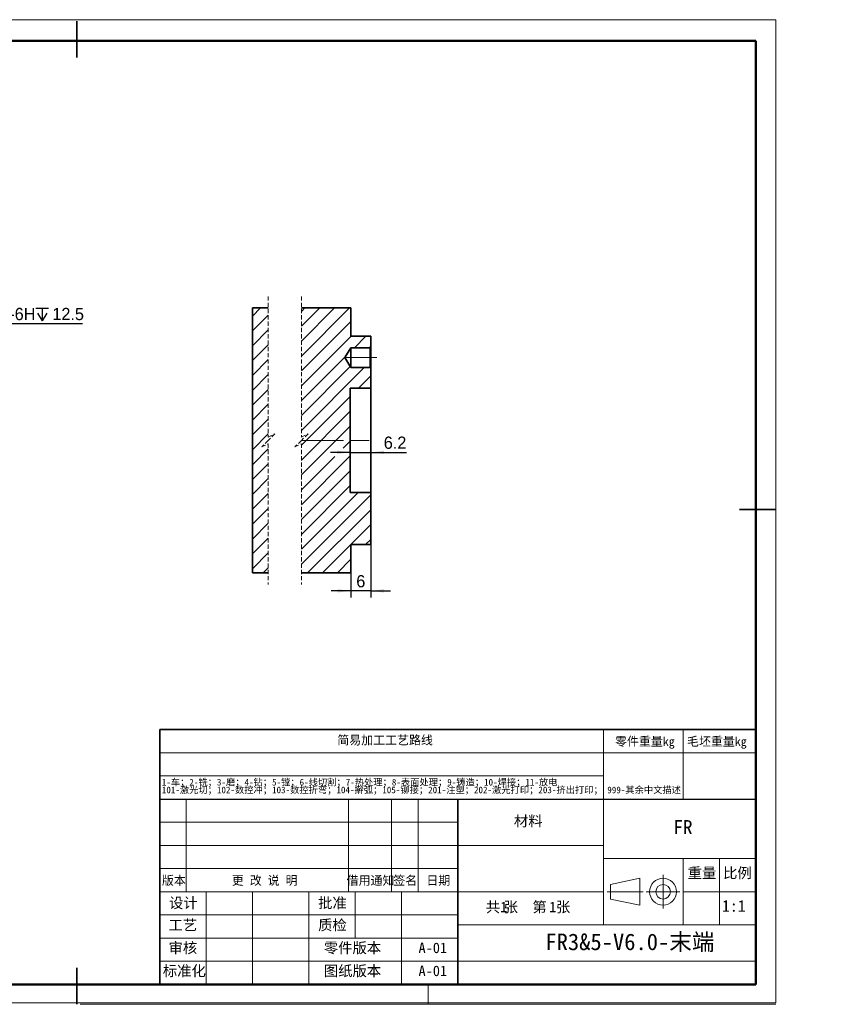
# Model space of a CAD drawing. Header units: millimetres. Extents: x -55 to 731, y 0 to 297.
# Tile 2 of 3: x 192 to 439, y 0 to 297. Entities that reach past the tile are written whole.
import ezdxf

# ---------------------------------------------------------------- set-up
doc = ezdxf.new("R2010")
doc.units = ezdxf.units.MM
doc.linetypes.add('CENTERX2', pattern=[20.32, 12.7, -2.54, 2.54, -2.54])
doc.linetypes.add('HIDDEN', pattern=[1.905, 1.27, -0.635])
doc.layers.add('中心线层', color=6, linetype='CENTERX2', lineweight=25)
doc.layers.add('细线层', color=7, linetype='Continuous', lineweight=25)
doc.layers.add('标注层', color=150, linetype='Continuous')
doc.styles.add('SLDTEXTSTYLE0', font='仿宋_GB2312', dxfattribs={"bigfont": 'bigfont'})
doc.styles.add('SLDTEXTSTYLE1', font='仿宋_GB2312')
doc.styles.add('SLDTEXTSTYLE2', font='SIMSUN.TTC', dxfattribs={"bigfont": 'bigfont'})
doc.styles.add('SLDTEXTSTYLE21', font='ARIAL.TTF', dxfattribs={"width": 0.948})
doc.styles.add('SLDTEXTSTYLE3', font='HYSWLONGFANGSONG.TTF', dxfattribs={"bigfont": 'bigfont'})
doc.dimstyles.new('SLDDIMSTYLE5', dxfattribs={"dimtxt": 3.595646, "dimasz": 4, "dimexe": 0, "dimexo": 0.0625, "dimgap": 0.898912, "dimtad": 2, "dimrnd": 1e-09, "dimzin": 12, "dimdsep": 46, "dimtxsty": 'SLDTEXTSTYLE21', "dimsah": 1, "dimcen": 0.09, "dimadec": 0, "dimazin": 3, "dimtfac": 1, "dimtdec": 3, "dimtmove": 0, "dimatfit": 0, "dimfxl": 0, "dimfrac": 2, "dimtolj": 1, "dimtzin": 12, "dimarcsym": 0})

# ---------------------------------------------------------------- blocks, each defined once
blk = doc.blocks.new('SW_NOTE_0')
at = {"color": 0, "linetype": 'Continuous', "lineweight": 0, "attachment_point": 2}
for s, insert, char_height, style in [('\\M+18BA4', (2.18, 4.09), 3.175, 'SLDTEXTSTYLE0'), ('张  \\M+191E6', (11.91, 4.09), 3.175, 'SLDTEXTSTYLE0'), ('1', (5.42, 4.09), 3.17, 'SLDTEXTSTYLE1'), ('1', (20.24, 4.09), 3.17, 'SLDTEXTSTYLE1'), ('张', (23.35, 4.09), 3.17, 'SLDTEXTSTYLE0')]:
    blk.add_mtext(s, dxfattribs=dict(at, insert=insert, char_height=char_height, style=style))
blk = doc.blocks.new('SW_NOTE_1')
at = {"color": 0, "linetype": 'Continuous', "lineweight": 0, "char_height": 2, "attachment_point": 1, "style": 'SLDTEXTSTYLE2'}
for s, insert in [('1-车\\M+181472-铣\\M+181473-\\M+19681\\M+181474-钻\\M+181475-镗\\M+181476-线\\M+190D8\\M+18A84\\M+181477-热处\\M+1979D\\M+181478-\\M+1955C\\M+196CA处\\M+1979D\\M+181479-铸\\M+191A2\\M+1814710-焊\\M+190DA\\M+1814711-\\M+195FA电', (0, 2.33)), ('101-\\M+18C83\\M+18CF5\\M+190D8\\M+18147102-\\M+19094\\M+18D54\\M+19974\\M+18147103-\\M+19094\\M+18D54\\M+190DC\\M+19C5E\\M+18147104-擀\\M+18CCA\\M+18147105-铆\\M+190DA\\M+18147201-\\M+1928D\\M+19159\\M+18147202-\\M+18C83\\M+18CF5\\M+191C5\\M+188F3\\M+18147203-挤\\M+18F6F\\M+191C5\\M+188F3\\M+18147 999-\\M+191B4\\M+1975D\\M+19286\\M+195B6\\M+19560\\M+18F71', (0, 0))]:
    blk.add_mtext(s, dxfattribs=dict(at, insert=insert))
blk = doc.blocks.new('SW_SYMBOL_HOLE_DEPTH')
at = {"layer": '标注层', "color": 0}
for p, q in [((0, 875), (800, 875)), ((400, 875), (400, 75)), ((100, 555), (400, 75)), ((700, 555), (400, 75))]:
    blk.add_line(p, q, dxfattribs=at)
blk = doc.blocks.new('SW_NOTE_22')
at = {"layer": '标注层', "color": 0}
blk.add_line((35.31, 0), (0, 0), dxfattribs=at)
at = {"layer": '标注层', "color": 0, "xscale": 0.004774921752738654, "yscale": 0.004774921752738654, "zscale": 0.004774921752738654}
blk.add_blockref('SW_SYMBOL_HOLE_DEPTH', (21.24, 0.62), dxfattribs=at)
at = {"layer": '标注层', "color": 0, "char_height": 3.704, "attachment_point": 1, "style": 'SLDTEXTSTYLE21'}
for s, insert in [('4XM6-6H', (0.39, 4.86)), ('12.5', (26.21, 4.86))]:
    blk.add_mtext(s, dxfattribs=dict(at, insert=insert))
blk = doc.blocks.new('_D_5')
at = {"layer": '标注层'}
for p, q in [((297.7, 138.83), (297.7, 122.87)), ((291.7, 130.33), (291.7, 122.87)), ((291.7, 124.87), (285.7, 124.87)), ((297.7, 124.87), (291.7, 124.87)), ((297.7, 124.87), (303.7, 124.87))]:
    blk.add_line(p, q, dxfattribs=at)
for points in [[(291.7, 124.87), (287.7, 125.37), (287.7, 124.37)], [(297.7, 124.87), (301.7, 124.37), (301.7, 125.37)]]:
    blk.add_solid(points, dxfattribs=at)
at = {"layer": '标注层', "insert": (293.33, 129.64), "char_height": 3.7, "attachment_point": 1, "style": 'SLDTEXTSTYLE21'}
blk.add_mtext('6', dxfattribs=at)
blk = doc.blocks.new('_D_6')
at = {"layer": '标注层'}
for p, q in [((291.5, 166.71), (285.5, 166.71)), ((291.5, 166.71), (297.7, 166.71)), ((297.7, 166.71), (308.48, 166.71))]:
    blk.add_line(p, q, dxfattribs=at)
for points in [[(291.5, 166.71), (287.5, 167.21), (287.5, 166.21)], [(297.7, 166.71), (301.7, 166.21), (301.7, 167.21)]]:
    blk.add_solid(points, dxfattribs=at)
at = {"layer": '标注层', "insert": (301.62, 171.48), "char_height": 3.704, "attachment_point": 1, "style": 'SLDTEXTSTYLE21'}
blk.add_mtext('6.2', dxfattribs=at)
blk = doc.blocks.new('SW_HATCH_0')
at = {"color": 0, "linetype": 'Continuous', "lineweight": 18}
for p, q in [((-13.39, 0), (-15.84, -2.45)), ((0, 0), (-1.06, -1.06)), ((4.49, 0), (-1.06, -5.55)), ((8.98, 0), (-1.06, -10.04)), ((13.47, 0), (-1.06, -14.53)), ((-11.06, -2.15), (-15.84, -6.94)), ((13.88, -4.08), (-1.06, -19.02)), ((-11.06, -6.64), (-15.84, -11.43)), ((13.95, -8.5), (-1.06, -23.51)), ((18.44, -8.5), (14.94, -12)), ((-11.06, -11.13), (-15.84, -15.92)), ((19.88, -11.55), (19.43, -12)), ((12.29, -14.65), (-1.06, -28)), ((-11.06, -15.62), (-15.84, -20.41)), ((13.71, -17.72), (-1.06, -32.49)), ((-11.06, -20.11), (-15.84, -24.9)), ((17.92, -18), (-1.06, -36.98)), ((19.88, -20.53), (16.16, -24.25)), ((-11.06, -24.6), (-15.84, -29.39)), ((13.68, -26.73), (-1.06, -41.47)), ((-11.06, -29.09), (-15.84, -33.88)), ((13.68, -31.22), (-1.06, -45.96)), ((-11.06, -33.58), (-15.84, -38.37)), ((-11.06, -38.07), (-15.84, -42.86)), ((13.68, -35.71), (-1.06, -50.45)), ((13.68, -40.2), (11.51, -42.37)), ((-11.06, -42.56), (-15.84, -47.35)), ((-11.06, -47.05), (-15.84, -51.84)), ((13.5, -44.87), (-1.06, -59.43)), ((9.01, -44.87), (-1.06, -54.94)), ((13.68, -49.18), (-1.06, -63.92)), ((-11.06, -51.54), (-15.84, -56.33)), ((-11.06, -56.04), (-15.84, -60.82)), ((13.68, -53.67), (-1.06, -68.41)), ((16.09, -55.75), (-1.06, -72.9)), ((19.88, -56.45), (-1.06, -77.39)), ((-11.06, -60.53), (-15.84, -65.31)), ((19.88, -60.94), (0.82, -80)), ((-11.06, -65.02), (-15.84, -69.8)), ((19.88, -65.43), (5.31, -80)), ((-11.06, -69.51), (-15.84, -74.29)), ((19.88, -69.92), (18.3, -71.5)), ((-11.06, -74), (-15.84, -78.78)), ((13.88, -75.92), (9.8, -80)), ((-11.06, -78.49), (-12.57, -80))]:
    blk.add_line(p, q, dxfattribs=at)

msp = doc.modelspace()

# ---------------------------------------------------------------- linework, layer by layer
at = {"color": 7, "linetype": 'Continuous', "lineweight": 18}
for p, q in [((-0.001, 297.397), (419.993, 297.397)), ((419.993, 297.397), (419.993, 0.397)), ((367.996, 75.989), (367.996, 82.989)), ((391.996, 75.989), (391.996, 82.989)), ((233.996, 75.989), (413.996, 75.989)), ((367.996, 61.989), (367.996, 75.989)), ((391.996, 61.989), (391.996, 75.989)), ((367.996, 68.989), (233.996, 68.989)), ((241.996, 33.989), (241.996, 61.989)), ((290.996, 33.989), (290.996, 61.989)), ((303.996, 33.989), (303.996, 61.989)), ((311.996, 33.989), (311.996, 61.989)), ((367.996, 61.989), (367.996, 23.989)), ((323.996, 54.989), (233.996, 54.989)), ((323.996, 47.989), (233.996, 47.989)), ((323.996, 47.989), (367.996, 47.989)), ((413.996, 43.989), (367.996, 43.989)), ((391.996, 43.989), (391.996, 23.989)), ((402.996, 43.989), (402.996, 23.989)), ((323.996, 40.989), (233.996, 40.989)), ((370.12, 36.198), (378.951, 38.054)), ((370.12, 36.198), (370.12, 31.781)), ((378.951, 38.054), (378.951, 29.925)), ((367.996, 33.989), (233.996, 33.989)), ((247.996, 5.989), (247.996, 33.989)), ((261.996, 5.989), (261.996, 33.989)), ((278.996, 5.989), (278.996, 33.989)), ((292.996, 19.989), (292.996, 33.989)), ((306.996, 5.989), (306.996, 33.989)), ((391.996, 33.989), (413.996, 33.989)), ((370.12, 31.781), (378.951, 29.925)), ((323.996, 26.989), (233.996, 26.989)), ((367.996, 23.989), (323.996, 23.989)), ((413.996, 23.989), (367.996, 23.989)), ((323.996, 19.989), (233.996, 19.989)), ((323.996, 12.989), (233.996, 12.989)), ((314.996, 5.989), (314.996, -0.011)), ((-0.001, 0.397), (419.993, 0.397)), ((209.996, -0.011), (419.996, -0.011))]:
    msp.add_line(p, q, dxfattribs=at)
at = {"color": 7, "linetype": 'Continuous', "lineweight": 35}
for p, q in [((208.996, 285.989), (208.996, 296.989)), ((266.761, 210.328), (261.977, 210.328)), ((261.977, 130.328), (261.977, 210.328)), ((291.701, 210.328), (276.761, 210.328)), ((291.701, 201.828), (291.701, 210.328)), ((297.701, 201.828), (291.701, 201.828)), ((297.701, 201.828), (297.701, 198.478)), ((289.901, 195.333), (291.701, 198.328)), ((291.701, 198.328), (297.551, 198.328)), ((291.701, 192.328), (291.701, 198.328)), ((297.551, 198.328), (297.701, 198.478)), ((297.551, 192.328), (297.551, 198.328)), ((297.701, 192.178), (297.701, 198.478)), ((289.901, 195.324), (289.901, 195.333)), ((291.701, 192.328), (289.901, 195.324)), ((297.551, 192.328), (291.701, 192.328)), ((297.701, 192.178), (297.551, 192.328)), ((297.701, 192.178), (297.701, 186.078)), ((291.501, 186.078), (297.701, 186.078)), ((291.501, 186.078), (291.501, 154.578)), ((297.701, 154.578), (297.701, 186.078)), ((297.701, 154.578), (291.501, 154.578)), ((297.701, 154.578), (297.701, 138.828)), ((408.996, 149.489), (419.996, 149.489)), ((291.701, 138.828), (297.701, 138.828)), ((291.701, 130.328), (291.701, 138.828)), ((261.977, 130.328), (266.761, 130.328)), ((276.761, 130.328), (291.701, 130.328)), ((233.996, 61.989), (233.996, 82.989)), ((233.996, 82.989), (413.996, 82.989)), ((233.996, 61.989), (233.996, 5.989)), ((323.996, 61.989), (323.996, 5.989)), ((413.996, 61.989), (413.996, 5.989)), ((208.996, 10.989), (208.996, -0.011)), ((413.996, 5.989), (233.996, 5.989))]:
    msp.add_line(p, q, dxfattribs=at)
at = {"color": 7, "linetype": 'Continuous', "lineweight": 50}
for p, q in [((23.996, 290.989), (413.996, 290.989)), ((413.996, 5.989), (413.996, 290.989)), ((23.996, 5.989), (413.996, 5.989)), ((233.996, 5.989), (413.996, 5.989))]:
    msp.add_line(p, q, dxfattribs=at)
at = {"color": 7, "linetype": 'HIDDEN', "lineweight": 18}
for p, q in [((266.761, 213.828), (266.761, 171.328)), ((276.761, 213.828), (276.761, 171.328)), ((266.761, 170.328), (264.761, 168.328)), ((266.761, 171.328), (268.761, 172.328)), ((268.761, 172.328), (266.761, 170.328)), ((276.761, 170.328), (274.761, 168.328)), ((276.761, 171.328), (278.761, 172.328)), ((278.761, 172.328), (276.761, 170.328)), ((264.761, 168.328), (266.761, 169.328)), ((266.761, 169.328), (266.761, 126.828)), ((274.761, 168.328), (276.761, 169.328)), ((276.761, 169.328), (276.761, 126.828))]:
    msp.add_line(p, q, dxfattribs=at)
at = {"color": 7, "linetype": 'Continuous', "lineweight": 25}
msp.add_line((233.996, 61.989), (413.996, 61.989), dxfattribs=at)
at = {"color": 7, "linetype": 'CENTERX2', "lineweight": 18}
for p, q in [((385.953, 28.925), (385.953, 39.054)), ((369.12, 33.989), (379.951, 33.989)), ((380.889, 33.989), (391.018, 33.989))]:
    msp.add_line(p, q, dxfattribs=at)
at = {"color": 7, "linetype": 'Continuous', "lineweight": 18}
for radius in [4.065, 2.209]:
    msp.add_circle((385.953, 33.989), radius, dxfattribs=at)
at = {"layer": '中心线层', "linetype": 'CENTERX2', "lineweight": 18}
for p, q in [((299.551, 195.328), (289.701, 195.328)), ((276.761, 170.328), (291.201, 170.328)), ((297.201, 170.328), (291.701, 170.328))]:
    msp.add_line(p, q, dxfattribs=at)
at = {"layer": '细线层', "color": 7, "lineweight": 18}
msp.add_line((323.996, 12.989), (413.996, 12.989), dxfattribs=at)

# ---------------------------------------------------------------- block references
at = {"color": 7, "linetype": 'Continuous', "lineweight": 18}
msp.add_blockref('SW_HATCH_0', (277.819, 210.328), dxfattribs=at)
at = {"color": 7, "linetype": 'Continuous', "lineweight": 0}
for name, p in [('SW_NOTE_1', (234.613, 65.745)), ('SW_NOTE_0', (332.418, 26.88))]:
    msp.add_blockref(name, p, dxfattribs=at)
at = {"layer": '标注层'}
msp.add_blockref('SW_NOTE_22', (175.35, 205.492), dxfattribs=at)

# ---------------------------------------------------------------- texts
at = {"color": 7, "linetype": 'Continuous', "lineweight": 0, "attachment_point": 2}
for s, insert, char_height, style in [('简\\M+188D5\\M+189C1\\M+18D48\\M+18D48艺\\M+19848线', (302.025, 81.104), 2.64583, 'SLDTEXTSTYLE0'), ('\\M+197EB\\M+18C8F\\M+18F64\\M+197CAkg', (380.455, 80.707), 2.64583, 'SLDTEXTSTYLE0'), ('\\M+196D1坯\\M+18F64\\M+197CAkg', (402.191, 80.707), 2.64583, 'SLDTEXTSTYLE0'), ('\\M+18DDE\\M+197BF', (345.25, 56.959), 3.175, 'SLDTEXTSTYLE0'), ('FR', (391.969, 55.631), 4.2333, 'SLDTEXTSTYLE1'), ('\\M+194C5\\M+1967B', (238.251, 38.717), 2.64583, 'SLDTEXTSTYLE0'), ('\\M+18D58 \\M+189FC 说 \\M+196BE', (265.677, 38.717), 2.64583, 'SLDTEXTSTYLE0'), ('\\M+18ED8\\M+19770\\M+192CA\\M+1926D', (297.641, 38.717), 2.64583, 'SLDTEXTSTYLE0'), ('签\\M+196BC', (308.106, 38.717), 2.6458, 'SLDTEXTSTYLE0'), ('\\M+193FA\\M+18AFA', (318.106, 38.717), 2.64583, 'SLDTEXTSTYLE0'), ('\\M+18F64\\M+197CA', (397.696, 41.271), 3.175, 'SLDTEXTSTYLE0'), ('\\M+194E4\\M+197E1', (408.397, 41.271), 3.175, 'SLDTEXTSTYLE0'), ('设计', (241.128, 32.218), 3.175, 'SLDTEXTSTYLE0'), ('\\M+194E1\\M+18F79', (286.128, 32.218), 3.175, 'SLDTEXTSTYLE0'), ('1:1', (407.312, 31.449), 3.5, 'SLDTEXTSTYLE1'), ('\\M+18D48艺', (240.968, 25.52), 3.175, 'SLDTEXTSTYLE0'), ('质检', (286.128, 25.52), 3.175, 'SLDTEXTSTYLE0'), ('FR3&5-V6.0-\\M+19696\\M+1925B', (375.939, 21.354), 5, 'SLDTEXTSTYLE0'), ('审\\M+18A6A', (240.968, 18.634), 3.175, 'SLDTEXTSTYLE0'), ('\\M+197EB\\M+18C8F\\M+194C5\\M+1967B', (292.185, 18.634), 3.175, 'SLDTEXTSTYLE0'), ('A-01', (316.429, 18.634), 3.175, 'SLDTEXTSTYLE1'), ('标\\M+18F79\\M+189BB', (241.413, 11.684), 3.175, 'SLDTEXTSTYLE0'), ('图纸\\M+194C5\\M+1967B', (292.185, 11.684), 3.175, 'SLDTEXTSTYLE0'), ('A-01', (316.429, 11.684), 3.175, 'SLDTEXTSTYLE1')]:
    msp.add_mtext(s, dxfattribs=dict(at, insert=insert, char_height=char_height, style=style))
at = {"layer": '标注层', "color": 1, "insert": (1.414, 4.593), "char_height": 2.5, "attachment_point": 1, "style": 'SLDTEXTSTYLE3'}
msp.add_mtext('6\\M+18141钣\\M+18BE0\\M+19357开图\\M+18B79简\\M+188D5\\M+18D48艺\\M+19848线仅\\M+198F4\\M+18E51\\M+18D6C\\M+181477\\M+18141满\\M+191ABROHS\\M+19776\\M+18B81\\M+18147', dxfattribs=at)

# ---------------------------------------------------------------- dimensions: what is measured, and where the dimension line sits
at = {"layer": '标注层'}
for base, p1, p2, picture, middle in [((297.701, 166.706), (291.501, 154.578), (297.701, 154.578), '_D_6', (305.047, 166.706)), ((291.701, 124.865), (297.701, 138.828), (291.701, 130.328), '_D_5', (294.701, 124.865))]:
    dim = msp.add_linear_dim(base=base, p1=p1, p2=p2, dimstyle='SLDDIMSTYLE5', dxfattribs=at)
    dim.commit()
    dim.dimension.update_dxf_attribs({"geometry": picture, "text_midpoint": middle, "dimtype": 160})

doc.saveas('drawing.dxf')
